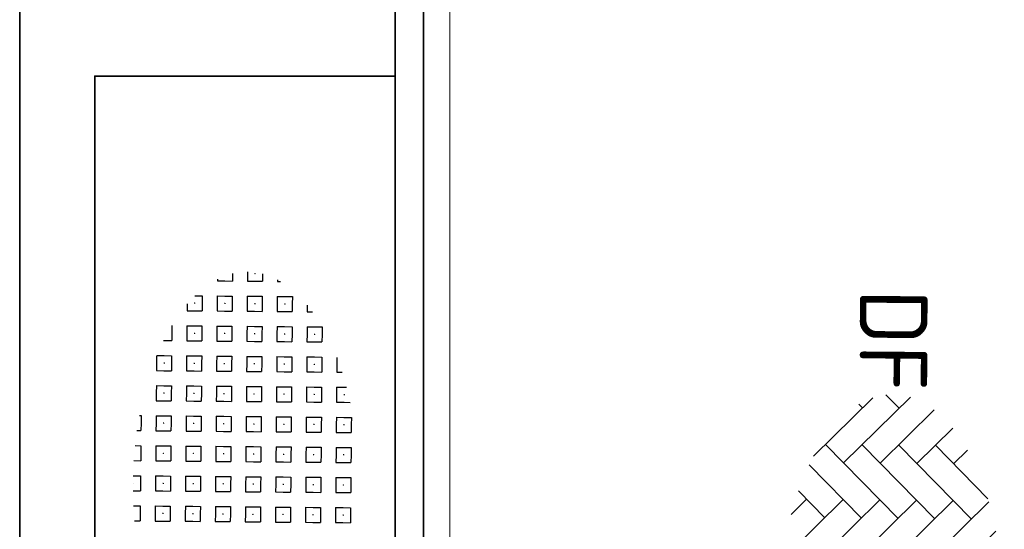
# Model space of a CAD drawing. Header units: metres. Extents: x 133 to 690, y 59 to 257.
# Tile 13 of 84: x 193.08 to 198.32, y 103.56 to 106.27. Entities that reach past the tile are written whole.
import ezdxf
from ezdxf.enums import TextEntityAlignment as Align

# ---------------------------------------------------------------- set-up
doc = ezdxf.new("R2010")
doc.units = ezdxf.units.M
doc.header["$LTSCALE"] = 0.05
doc.linetypes.add('VH-OPSLUITBAND_150X250', pattern=[24, 16, -2, 4, -2])
for name, color, linetype, lineweight in [('N-WE-VH-KANTOPSLUITING_ACHTERKANTBAND_OB_150x250-G', 50, 'Continuous', 18), ('N-WE-VH-KANTOPSLUITING_OPSLUITBAND_150X250-G', 150, 'VH-OPSLUITBAND_150X250', 35), ('N-WE-VH-KANTVERHARDING_STREKLAAG-G', 253, 'Continuous', 18), ('N-WE-VH-VERHARDING_BETONSTRAATSTEEN-G', 252, 'Continuous', 35), ('N-WE-VH-VERHARDING_BETONSTRAATSTEEN-S', 252, 'Continuous', 25), ('N-WE-VH-VERHARDING_TEGEL_GRAS-G', 70, 'Continuous', 35), ('N-WE-VH-VERHARDING_TEGEL_GRAS-S', 252, 'Continuous', 25), ('N-WE-VH-VERHARDING_TEGEL_GRAS_VAKMARKERING-G', 252, 'Continuous', 35)]:
    doc.layers.add(name, color=color, linetype=linetype, lineweight=lineweight)
doc.styles.add('NLCS-ISO', font='NLCS-ISO.ttf')

# ---------------------------------------------------------------- blocks, each defined once
blk = doc.blocks.new('SVH-GRASTEGEL_STIP-SO')
for p, q in [((-2.244, 2.624), (-2.244, 2.688)), ((-2.244, 2.424), (-2.244, 2.624)), ((-2.052, 2.624), (-2.044, 2.624)), ((-2.052, 2.624), (-2.044, 2.624)), ((-2.044, 2.632), (-2.044, 2.624)), ((-2.044, 2.632), (-2.044, 2.624)), ((-2.044, 2.624), (-2.044, 2.617)), ((-2.044, 2.624), (-2.037, 2.624)), ((-2.044, 2.624), (-2.044, 2.617)), ((-2.044, 2.624), (-2.037, 2.624)), ((-1.844, 2.624), (-1.844, 2.787)), ((-1.844, 2.424), (-1.844, 2.624)), ((-1.444, 2.824), (-1.244, 2.824)), ((-1.444, 2.624), (-1.444, 2.824)), ((-1.444, 2.424), (-1.444, 2.624)), ((-1.252, 2.624), (-1.244, 2.624)), ((-1.252, 2.624), (-1.244, 2.624)), ((-1.244, 2.824), (-1.044, 2.824)), ((-1.244, 2.632), (-1.244, 2.624)), ((-1.244, 2.632), (-1.244, 2.624)), ((-1.244, 2.624), (-1.244, 2.617)), ((-1.244, 2.624), (-1.237, 2.624)), ((-1.244, 2.624), (-1.244, 2.617)), ((-1.244, 2.624), (-1.237, 2.624)), ((-1.044, 2.624), (-1.044, 2.824)), ((-1.044, 2.424), (-1.044, 2.624)), ((-0.644, 2.824), (-0.444, 2.824)), ((-0.644, 2.624), (-0.644, 2.824)), ((-0.644, 2.424), (-0.644, 2.624)), ((-0.452, 2.624), (-0.444, 2.624)), ((-0.452, 2.624), (-0.444, 2.624)), ((-0.444, 2.824), (-0.244, 2.824)), ((-0.444, 2.632), (-0.444, 2.624)), ((-0.444, 2.632), (-0.444, 2.624)), ((-0.444, 2.624), (-0.444, 2.617)), ((-0.444, 2.624), (-0.437, 2.624)), ((-0.444, 2.624), (-0.444, 2.617)), ((-0.444, 2.624), (-0.437, 2.624)), ((-0.244, 2.624), (-0.244, 2.824)), ((-0.244, 2.424), (-0.244, 2.624)), ((0.156, 2.824), (0.356, 2.824)), ((0.156, 2.624), (0.156, 2.824)), ((0.156, 2.424), (0.156, 2.624)), ((0.348, 2.624), (0.356, 2.624)), ((0.348, 2.624), (0.356, 2.624)), ((0.356, 2.824), (0.556, 2.824)), ((0.356, 2.632), (0.356, 2.624)), ((0.356, 2.632), (0.356, 2.624)), ((0.356, 2.624), (0.356, 2.617)), ((0.356, 2.624), (0.363, 2.624)), ((0.356, 2.624), (0.356, 2.617)), ((0.356, 2.624), (0.363, 2.624)), ((0.556, 2.624), (0.556, 2.824)), ((0.556, 2.424), (0.556, 2.624)), ((0.956, 2.824), (1.156, 2.824)), ((0.956, 2.624), (0.956, 2.824)), ((0.956, 2.424), (0.956, 2.624)), ((1.148, 2.624), (1.156, 2.624)), ((1.148, 2.624), (1.156, 2.624)), ((1.156, 2.824), (1.356, 2.824)), ((1.156, 2.632), (1.156, 2.624)), ((1.156, 2.632), (1.156, 2.624)), ((1.156, 2.624), (1.156, 2.617)), ((1.156, 2.624), (1.163, 2.624)), ((1.156, 2.624), (1.156, 2.617)), ((1.156, 2.624), (1.163, 2.624)), ((1.356, 2.624), (1.356, 2.824)), ((1.356, 2.424), (1.356, 2.624)), ((-3.033, 2.424), (-2.844, 2.424)), ((-2.844, 2.424), (-2.644, 2.424)), ((-2.644, 2.424), (-2.644, 2.565)), ((-2.244, 2.424), (-2.044, 2.424)), ((-2.044, 2.424), (-1.844, 2.424)), ((-1.444, 2.424), (-1.244, 2.424)), ((-1.244, 2.424), (-1.044, 2.424)), ((-0.644, 2.424), (-0.444, 2.424)), ((-0.444, 2.424), (-0.244, 2.424)), ((0.156, 2.424), (0.356, 2.424)), ((0.356, 2.424), (0.556, 2.424)), ((0.956, 2.424), (1.156, 2.424)), ((1.156, 2.424), (1.356, 2.424)), ((-3.844, 2.024), (-3.644, 2.024)), ((-3.844, 1.824), (-3.844, 2.024)), ((-3.644, 2.024), (-3.444, 2.024)), ((-3.444, 1.824), (-3.444, 2.024)), ((-3.044, 2.024), (-2.844, 2.024)), ((-3.044, 1.824), (-3.044, 2.024)), ((-2.844, 2.024), (-2.644, 2.024)), ((-2.644, 1.824), (-2.644, 2.024)), ((-2.244, 2.024), (-2.044, 2.024)), ((-2.244, 1.824), (-2.244, 2.024)), ((-2.044, 2.024), (-1.844, 2.024)), ((-1.844, 1.824), (-1.844, 2.024)), ((-1.444, 2.024), (-1.244, 2.024)), ((-1.444, 1.824), (-1.444, 2.024)), ((-1.244, 2.024), (-1.044, 2.024)), ((-1.044, 1.824), (-1.044, 2.024)), ((-0.644, 2.024), (-0.444, 2.024)), ((-0.644, 1.824), (-0.644, 2.024)), ((-0.444, 2.024), (-0.244, 2.024)), ((-0.244, 1.824), (-0.244, 2.024)), ((0.156, 2.024), (0.356, 2.024)), ((0.156, 1.824), (0.156, 2.024)), ((0.356, 2.024), (0.556, 2.024)), ((0.556, 1.824), (0.556, 2.024)), ((0.956, 2.024), (1.156, 2.024)), ((0.956, 1.824), (0.956, 2.024)), ((1.156, 2.024), (1.356, 2.024)), ((1.356, 1.824), (1.356, 2.024)), ((-4.423, 1.624), (-4.244, 1.624)), ((-4.244, 1.624), (-4.244, 1.766)), ((-3.844, 1.624), (-3.844, 1.824)), ((-3.844, 1.624), (-3.644, 1.624)), ((-3.652, 1.824), (-3.644, 1.824)), ((-3.652, 1.824), (-3.644, 1.824)), ((-3.644, 1.832), (-3.644, 1.824)), ((-3.644, 1.832), (-3.644, 1.824)), ((-3.644, 1.824), (-3.644, 1.817)), ((-3.644, 1.824), (-3.637, 1.824)), ((-3.644, 1.824), (-3.644, 1.817)), ((-3.644, 1.824), (-3.637, 1.824)), ((-3.644, 1.624), (-3.444, 1.624)), ((-3.444, 1.624), (-3.444, 1.824)), ((-3.044, 1.624), (-3.044, 1.824)), ((-3.044, 1.624), (-2.844, 1.624)), ((-2.852, 1.824), (-2.844, 1.824)), ((-2.852, 1.824), (-2.844, 1.824)), ((-2.844, 1.832), (-2.844, 1.824)), ((-2.844, 1.832), (-2.844, 1.824)), ((-2.844, 1.824), (-2.844, 1.817)), ((-2.844, 1.824), (-2.837, 1.824)), ((-2.844, 1.824), (-2.844, 1.817)), ((-2.844, 1.824), (-2.837, 1.824)), ((-2.844, 1.624), (-2.644, 1.624)), ((-2.644, 1.624), (-2.644, 1.824)), ((-2.244, 1.624), (-2.244, 1.824)), ((-2.244, 1.624), (-2.044, 1.624)), ((-2.052, 1.824), (-2.044, 1.824)), ((-2.052, 1.824), (-2.044, 1.824)), ((-2.044, 1.832), (-2.044, 1.824)), ((-2.044, 1.832), (-2.044, 1.824)), ((-2.044, 1.824), (-2.044, 1.817)), ((-2.044, 1.824), (-2.037, 1.824)), ((-2.044, 1.824), (-2.044, 1.817)), ((-2.044, 1.824), (-2.037, 1.824)), ((-2.044, 1.624), (-1.844, 1.624)), ((-1.844, 1.624), (-1.844, 1.824)), ((-1.444, 1.624), (-1.444, 1.824)), ((-1.444, 1.624), (-1.244, 1.624)), ((-1.252, 1.824), (-1.244, 1.824)), ((-1.252, 1.824), (-1.244, 1.824)), ((-1.244, 1.832), (-1.244, 1.824)), ((-1.244, 1.832), (-1.244, 1.824)), ((-1.244, 1.824), (-1.244, 1.817)), ((-1.244, 1.824), (-1.237, 1.824)), ((-1.244, 1.824), (-1.244, 1.817)), ((-1.244, 1.824), (-1.237, 1.824)), ((-1.244, 1.624), (-1.044, 1.624)), ((-1.044, 1.624), (-1.044, 1.824)), ((-0.644, 1.624), (-0.644, 1.824)), ((-0.644, 1.624), (-0.444, 1.624)), ((-0.452, 1.824), (-0.444, 1.824)), ((-0.452, 1.824), (-0.444, 1.824)), ((-0.444, 1.832), (-0.444, 1.824)), ((-0.444, 1.832), (-0.444, 1.824)), ((-0.444, 1.824), (-0.444, 1.817)), ((-0.444, 1.824), (-0.437, 1.824)), ((-0.444, 1.824), (-0.444, 1.817)), ((-0.444, 1.824), (-0.437, 1.824)), ((-0.444, 1.624), (-0.244, 1.624)), ((-0.244, 1.624), (-0.244, 1.824)), ((0.156, 1.624), (0.156, 1.824)), ((0.156, 1.624), (0.356, 1.624)), ((0.348, 1.824), (0.356, 1.824)), ((0.348, 1.824), (0.356, 1.824)), ((0.356, 1.832), (0.356, 1.824)), ((0.356, 1.832), (0.356, 1.824)), ((0.356, 1.824), (0.356, 1.817)), ((0.356, 1.824), (0.363, 1.824)), ((0.356, 1.824), (0.356, 1.817)), ((0.356, 1.824), (0.363, 1.824)), ((0.356, 1.624), (0.556, 1.624)), ((0.556, 1.624), (0.556, 1.824)), ((0.956, 1.624), (0.956, 1.824)), ((0.956, 1.624), (1.156, 1.624)), ((1.148, 1.824), (1.156, 1.824)), ((1.148, 1.824), (1.156, 1.824)), ((1.156, 1.832), (1.156, 1.824)), ((1.156, 1.832), (1.156, 1.824)), ((1.156, 1.824), (1.156, 1.817)), ((1.156, 1.824), (1.163, 1.824)), ((1.156, 1.824), (1.156, 1.817)), ((1.156, 1.824), (1.163, 1.824)), ((1.156, 1.624), (1.356, 1.624)), ((1.356, 1.624), (1.356, 1.824)), ((-4.644, 1.224), (-4.444, 1.224)), ((-4.644, 1.024), (-4.644, 1.224)), ((-4.444, 1.224), (-4.244, 1.224)), ((-4.244, 1.024), (-4.244, 1.224)), ((-3.844, 1.224), (-3.644, 1.224)), ((-3.844, 1.024), (-3.844, 1.224)), ((-3.644, 1.224), (-3.444, 1.224)), ((-3.444, 1.024), (-3.444, 1.224)), ((-3.044, 1.224), (-2.844, 1.224)), ((-3.044, 1.024), (-3.044, 1.224)), ((-2.844, 1.224), (-2.644, 1.224)), ((-2.644, 1.024), (-2.644, 1.224)), ((-2.244, 1.224), (-2.044, 1.224)), ((-2.244, 1.024), (-2.244, 1.224)), ((-2.044, 1.224), (-1.844, 1.224)), ((-1.844, 1.024), (-1.844, 1.224)), ((-1.444, 1.224), (-1.244, 1.224)), ((-1.444, 1.024), (-1.444, 1.224)), ((-1.244, 1.224), (-1.044, 1.224)), ((-1.044, 1.024), (-1.044, 1.224)), ((-0.644, 1.224), (-0.444, 1.224)), ((-0.644, 1.024), (-0.644, 1.224)), ((-0.444, 1.224), (-0.244, 1.224)), ((-0.244, 1.024), (-0.244, 1.224)), ((0.156, 1.224), (0.356, 1.224)), ((0.156, 1.024), (0.156, 1.224)), ((0.356, 1.224), (0.556, 1.224)), ((0.556, 1.024), (0.556, 1.224)), ((0.956, 1.224), (1.156, 1.224)), ((0.956, 1.024), (0.956, 1.224)), ((1.156, 1.224), (1.356, 1.224)), ((1.356, 1.024), (1.356, 1.224)), ((-5.089, 0.824), (-5.044, 0.824)), ((-5.044, 0.824), (-5.044, 0.906)), ((-4.644, 0.824), (-4.644, 1.024)), ((-4.644, 0.824), (-4.444, 0.824)), ((-4.452, 1.024), (-4.444, 1.024)), ((-4.452, 1.024), (-4.444, 1.024)), ((-4.444, 1.032), (-4.444, 1.024)), ((-4.444, 1.032), (-4.444, 1.024)), ((-4.444, 1.024), (-4.444, 1.017)), ((-4.444, 1.024), (-4.437, 1.024)), ((-4.444, 1.024), (-4.444, 1.017)), ((-4.444, 1.024), (-4.437, 1.024)), ((-4.444, 0.824), (-4.244, 0.824)), ((-4.244, 0.824), (-4.244, 1.024)), ((-3.844, 0.824), (-3.844, 1.024)), ((-3.844, 0.824), (-3.644, 0.824)), ((-3.652, 1.024), (-3.644, 1.024)), ((-3.652, 1.024), (-3.644, 1.024)), ((-3.644, 1.032), (-3.644, 1.024)), ((-3.644, 1.032), (-3.644, 1.024)), ((-3.644, 1.024), (-3.644, 1.017)), ((-3.644, 1.024), (-3.637, 1.024)), ((-3.644, 1.024), (-3.644, 1.017)), ((-3.644, 1.024), (-3.637, 1.024)), ((-3.644, 0.824), (-3.444, 0.824)), ((-3.444, 0.824), (-3.444, 1.024)), ((-3.044, 0.824), (-3.044, 1.024)), ((-3.044, 0.824), (-2.844, 0.824)), ((-2.852, 1.024), (-2.844, 1.024)), ((-2.852, 1.024), (-2.844, 1.024)), ((-2.844, 1.032), (-2.844, 1.024)), ((-2.844, 1.032), (-2.844, 1.024)), ((-2.844, 1.024), (-2.844, 1.017)), ((-2.844, 1.024), (-2.837, 1.024)), ((-2.844, 1.024), (-2.844, 1.017)), ((-2.844, 1.024), (-2.837, 1.024)), ((-2.844, 0.824), (-2.644, 0.824)), ((-2.644, 0.824), (-2.644, 1.024)), ((-2.244, 0.824), (-2.244, 1.024)), ((-2.244, 0.824), (-2.044, 0.824)), ((-2.052, 1.024), (-2.044, 1.024)), ((-2.052, 1.024), (-2.044, 1.024)), ((-2.044, 1.032), (-2.044, 1.024)), ((-2.044, 1.032), (-2.044, 1.024)), ((-2.044, 1.024), (-2.044, 1.017)), ((-2.044, 1.024), (-2.037, 1.024)), ((-2.044, 1.024), (-2.044, 1.017)), ((-2.044, 1.024), (-2.037, 1.024)), ((-2.044, 0.824), (-1.844, 0.824)), ((-1.844, 0.824), (-1.844, 1.024)), ((-1.444, 0.824), (-1.444, 1.024)), ((-1.444, 0.824), (-1.244, 0.824)), ((-1.252, 1.024), (-1.244, 1.024)), ((-1.252, 1.024), (-1.244, 1.024)), ((-1.244, 1.032), (-1.244, 1.024)), ((-1.244, 1.032), (-1.244, 1.024)), ((-1.244, 1.024), (-1.244, 1.017)), ((-1.244, 1.024), (-1.237, 1.024)), ((-1.244, 1.024), (-1.244, 1.017)), ((-1.244, 1.024), (-1.237, 1.024)), ((-1.244, 0.824), (-1.044, 0.824)), ((-1.044, 0.824), (-1.044, 1.024)), ((-0.644, 0.824), (-0.644, 1.024)), ((-0.644, 0.824), (-0.444, 0.824)), ((-0.452, 1.024), (-0.444, 1.024)), ((-0.452, 1.024), (-0.444, 1.024)), ((-0.444, 1.032), (-0.444, 1.024)), ((-0.444, 1.032), (-0.444, 1.024)), ((-0.444, 1.024), (-0.444, 1.017)), ((-0.444, 1.024), (-0.437, 1.024)), ((-0.444, 1.024), (-0.444, 1.017)), ((-0.444, 1.024), (-0.437, 1.024)), ((-0.444, 0.824), (-0.244, 0.824)), ((-0.244, 0.824), (-0.244, 1.024)), ((0.156, 0.824), (0.156, 1.024)), ((0.156, 0.824), (0.356, 0.824)), ((0.348, 1.024), (0.356, 1.024)), ((0.348, 1.024), (0.356, 1.024)), ((0.356, 1.032), (0.356, 1.024)), ((0.356, 1.032), (0.356, 1.024)), ((0.356, 1.024), (0.356, 1.017)), ((0.356, 1.024), (0.363, 1.024)), ((0.356, 1.024), (0.356, 1.017)), ((0.356, 1.024), (0.363, 1.024)), ((0.356, 0.824), (0.556, 0.824)), ((0.556, 0.824), (0.556, 1.024)), ((0.956, 0.824), (0.956, 1.024)), ((0.956, 0.824), (1.156, 0.824)), ((1.148, 1.024), (1.156, 1.024)), ((1.148, 1.024), (1.156, 1.024)), ((1.156, 1.032), (1.156, 1.024)), ((1.156, 1.032), (1.156, 1.024)), ((1.156, 1.024), (1.156, 1.017)), ((1.156, 1.024), (1.163, 1.024)), ((1.156, 1.024), (1.156, 1.017)), ((1.156, 1.024), (1.163, 1.024)), ((1.156, 0.824), (1.356, 0.824)), ((1.356, 0.824), (1.356, 1.024)), ((-5.243, 0.424), (-5.044, 0.424)), ((-5.044, 0.224), (-5.044, 0.424)), ((-4.644, 0.424), (-4.444, 0.424)), ((-4.644, 0.224), (-4.644, 0.424)), ((-4.444, 0.424), (-4.244, 0.424)), ((-4.244, 0.224), (-4.244, 0.424)), ((-3.844, 0.424), (-3.644, 0.424)), ((-3.844, 0.224), (-3.844, 0.424)), ((-3.644, 0.424), (-3.444, 0.424)), ((-3.444, 0.224), (-3.444, 0.424)), ((-3.044, 0.424), (-2.844, 0.424)), ((-3.044, 0.224), (-3.044, 0.424)), ((-2.844, 0.424), (-2.644, 0.424)), ((-2.644, 0.224), (-2.644, 0.424)), ((-2.244, 0.424), (-2.044, 0.424)), ((-2.244, 0.224), (-2.244, 0.424)), ((-2.044, 0.424), (-1.844, 0.424)), ((-1.844, 0.224), (-1.844, 0.424)), ((-1.444, 0.424), (-1.244, 0.424)), ((-1.444, 0.224), (-1.444, 0.424)), ((-1.244, 0.424), (-1.044, 0.424)), ((-1.044, 0.224), (-1.044, 0.424)), ((-0.644, 0.424), (-0.444, 0.424)), ((-0.644, 0.224), (-0.644, 0.424)), ((-0.444, 0.424), (-0.244, 0.424)), ((-0.244, 0.224), (-0.244, 0.424)), ((0.156, 0.424), (0.356, 0.424)), ((0.156, 0.224), (0.156, 0.424)), ((0.356, 0.424), (0.556, 0.424)), ((0.556, 0.224), (0.556, 0.424)), ((0.956, 0.424), (1.156, 0.424)), ((0.956, 0.224), (0.956, 0.424)), ((1.156, 0.424), (1.356, 0.424)), ((1.356, 0.224), (1.356, 0.424)), ((-5.294, 0.024), (-5.244, 0.024)), ((-5.252, 0.224), (-5.244, 0.224)), ((-5.252, 0.224), (-5.244, 0.224)), ((-5.244, 0.232), (-5.244, 0.224)), ((-5.244, 0.232), (-5.244, 0.224)), ((-5.244, 0.224), (-5.244, 0.217)), ((-5.244, 0.224), (-5.237, 0.224)), ((-5.244, 0.224), (-5.244, 0.217)), ((-5.244, 0.224), (-5.237, 0.224)), ((-5.244, 0.024), (-5.044, 0.024)), ((-5.044, 0.024), (-5.044, 0.224)), ((-4.644, 0.024), (-4.644, 0.224)), ((-4.644, 0.024), (-4.444, 0.024)), ((-4.452, 0.224), (-4.444, 0.224)), ((-4.452, 0.224), (-4.444, 0.224)), ((-4.444, 0.232), (-4.444, 0.224)), ((-4.444, 0.232), (-4.444, 0.224)), ((-4.444, 0.224), (-4.444, 0.217)), ((-4.444, 0.224), (-4.437, 0.224)), ((-4.444, 0.224), (-4.444, 0.217)), ((-4.444, 0.224), (-4.437, 0.224)), ((-4.444, 0.024), (-4.244, 0.024)), ((-4.244, 0.024), (-4.244, 0.224)), ((-3.844, 0.024), (-3.844, 0.224)), ((-3.844, 0.024), (-3.644, 0.024)), ((-3.652, 0.224), (-3.644, 0.224)), ((-3.652, 0.224), (-3.644, 0.224)), ((-3.644, 0.232), (-3.644, 0.224)), ((-3.644, 0.232), (-3.644, 0.224)), ((-3.644, 0.224), (-3.644, 0.217)), ((-3.644, 0.224), (-3.637, 0.224)), ((-3.644, 0.224), (-3.644, 0.217)), ((-3.644, 0.224), (-3.637, 0.224)), ((-3.644, 0.024), (-3.444, 0.024)), ((-3.444, 0.024), (-3.444, 0.224)), ((-3.044, 0.024), (-3.044, 0.224)), ((-3.044, 0.024), (-2.844, 0.024)), ((-2.852, 0.224), (-2.844, 0.224)), ((-2.852, 0.224), (-2.844, 0.224)), ((-2.844, 0.232), (-2.844, 0.224)), ((-2.844, 0.232), (-2.844, 0.224)), ((-2.844, 0.224), (-2.844, 0.217)), ((-2.844, 0.224), (-2.837, 0.224)), ((-2.844, 0.224), (-2.844, 0.217)), ((-2.844, 0.224), (-2.837, 0.224)), ((-2.844, 0.024), (-2.644, 0.024)), ((-2.644, 0.024), (-2.644, 0.224)), ((-2.244, 0.024), (-2.244, 0.224)), ((-2.244, 0.024), (-2.044, 0.024)), ((-2.052, 0.224), (-2.044, 0.224)), ((-2.052, 0.224), (-2.044, 0.224)), ((-2.044, 0.232), (-2.044, 0.224)), ((-2.044, 0.232), (-2.044, 0.224)), ((-2.044, 0.224), (-2.044, 0.217)), ((-2.044, 0.224), (-2.037, 0.224)), ((-2.044, 0.224), (-2.044, 0.217)), ((-2.044, 0.224), (-2.037, 0.224)), ((-2.044, 0.024), (-1.844, 0.024)), ((-1.844, 0.024), (-1.844, 0.224)), ((-1.444, 0.024), (-1.444, 0.224)), ((-1.444, 0.024), (-1.244, 0.024)), ((-1.252, 0.224), (-1.244, 0.224)), ((-1.252, 0.224), (-1.244, 0.224)), ((-1.244, 0.232), (-1.244, 0.224)), ((-1.244, 0.232), (-1.244, 0.224)), ((-1.244, 0.224), (-1.244, 0.217)), ((-1.244, 0.224), (-1.237, 0.224)), ((-1.244, 0.224), (-1.244, 0.217)), ((-1.244, 0.224), (-1.237, 0.224)), ((-1.244, 0.024), (-1.044, 0.024)), ((-1.044, 0.024), (-1.044, 0.224)), ((-0.644, 0.024), (-0.644, 0.224)), ((-0.644, 0.024), (-0.444, 0.024)), ((-0.452, 0.224), (-0.444, 0.224)), ((-0.452, 0.224), (-0.444, 0.224)), ((-0.444, 0.232), (-0.444, 0.224)), ((-0.444, 0.232), (-0.444, 0.224)), ((-0.444, 0.224), (-0.444, 0.217)), ((-0.444, 0.224), (-0.437, 0.224)), ((-0.444, 0.224), (-0.444, 0.217)), ((-0.444, 0.224), (-0.437, 0.224)), ((-0.444, 0.024), (-0.244, 0.024)), ((-0.244, 0.024), (-0.244, 0.224)), ((0.156, 0.024), (0.156, 0.224)), ((0.156, 0.024), (0.356, 0.024)), ((0.348, 0.224), (0.356, 0.224)), ((0.348, 0.224), (0.356, 0.224)), ((0.356, 0.232), (0.356, 0.224)), ((0.356, 0.232), (0.356, 0.224)), ((0.356, 0.224), (0.356, 0.217)), ((0.356, 0.224), (0.363, 0.224)), ((0.356, 0.224), (0.356, 0.217)), ((0.356, 0.224), (0.363, 0.224)), ((0.356, 0.024), (0.556, 0.024)), ((0.556, 0.024), (0.556, 0.224)), ((0.956, 0.024), (0.956, 0.224)), ((0.956, 0.024), (1.156, 0.024)), ((1.148, 0.224), (1.156, 0.224)), ((1.148, 0.224), (1.156, 0.224)), ((1.156, 0.232), (1.156, 0.224)), ((1.156, 0.232), (1.156, 0.224)), ((1.156, 0.224), (1.156, 0.217)), ((1.156, 0.224), (1.163, 0.224)), ((1.156, 0.224), (1.156, 0.217)), ((1.156, 0.224), (1.163, 0.224)), ((1.156, 0.024), (1.356, 0.024)), ((1.356, 0.024), (1.356, 0.224)), ((-5.243, -0.376), (-5.044, -0.376)), ((-5.044, -0.576), (-5.044, -0.376)), ((-4.644, -0.376), (-4.444, -0.376)), ((-4.644, -0.576), (-4.644, -0.376)), ((-4.444, -0.376), (-4.244, -0.376)), ((-4.244, -0.576), (-4.244, -0.376)), ((-3.844, -0.376), (-3.644, -0.376)), ((-3.844, -0.576), (-3.844, -0.376)), ((-3.644, -0.376), (-3.444, -0.376)), ((-3.444, -0.576), (-3.444, -0.376)), ((-3.044, -0.376), (-2.844, -0.376)), ((-3.044, -0.576), (-3.044, -0.376)), ((-2.844, -0.376), (-2.644, -0.376)), ((-2.644, -0.576), (-2.644, -0.376)), ((-2.244, -0.376), (-2.044, -0.376)), ((-2.244, -0.576), (-2.244, -0.376)), ((-2.044, -0.376), (-1.844, -0.376)), ((-1.844, -0.576), (-1.844, -0.376)), ((-1.444, -0.376), (-1.244, -0.376)), ((-1.444, -0.576), (-1.444, -0.376)), ((-1.244, -0.376), (-1.044, -0.376)), ((-1.044, -0.576), (-1.044, -0.376)), ((-0.644, -0.376), (-0.444, -0.376)), ((-0.644, -0.576), (-0.644, -0.376)), ((-0.444, -0.376), (-0.244, -0.376)), ((-0.244, -0.576), (-0.244, -0.376)), ((0.156, -0.376), (0.356, -0.376)), ((0.156, -0.576), (0.156, -0.376)), ((0.356, -0.376), (0.556, -0.376)), ((0.556, -0.576), (0.556, -0.376)), ((0.956, -0.376), (1.156, -0.376)), ((0.956, -0.576), (0.956, -0.376)), ((1.156, -0.376), (1.356, -0.376)), ((1.356, -0.576), (1.356, -0.376)), ((-5.089, -0.776), (-5.044, -0.776)), ((-5.044, -0.776), (-5.044, -0.576)), ((-4.644, -0.776), (-4.644, -0.576)), ((-4.644, -0.776), (-4.444, -0.776)), ((-4.452, -0.576), (-4.444, -0.576)), ((-4.452, -0.576), (-4.444, -0.576)), ((-4.444, -0.568), (-4.444, -0.576)), ((-4.444, -0.568), (-4.444, -0.576)), ((-4.444, -0.576), (-4.444, -0.583)), ((-4.444, -0.576), (-4.437, -0.576)), ((-4.444, -0.576), (-4.444, -0.583)), ((-4.444, -0.576), (-4.437, -0.576)), ((-4.444, -0.776), (-4.244, -0.776)), ((-4.244, -0.776), (-4.244, -0.576)), ((-3.844, -0.776), (-3.844, -0.576)), ((-3.844, -0.776), (-3.644, -0.776)), ((-3.652, -0.576), (-3.644, -0.576)), ((-3.652, -0.576), (-3.644, -0.576)), ((-3.644, -0.568), (-3.644, -0.576)), ((-3.644, -0.568), (-3.644, -0.576)), ((-3.644, -0.576), (-3.644, -0.583)), ((-3.644, -0.576), (-3.637, -0.576)), ((-3.644, -0.576), (-3.644, -0.583)), ((-3.644, -0.576), (-3.637, -0.576)), ((-3.644, -0.776), (-3.444, -0.776)), ((-3.444, -0.776), (-3.444, -0.576)), ((-3.044, -0.776), (-3.044, -0.576)), ((-3.044, -0.776), (-2.844, -0.776)), ((-2.852, -0.576), (-2.844, -0.576)), ((-2.852, -0.576), (-2.844, -0.576)), ((-2.844, -0.568), (-2.844, -0.576)), ((-2.844, -0.568), (-2.844, -0.576)), ((-2.844, -0.576), (-2.844, -0.583)), ((-2.844, -0.576), (-2.837, -0.576)), ((-2.844, -0.576), (-2.844, -0.583)), ((-2.844, -0.576), (-2.837, -0.576)), ((-2.844, -0.776), (-2.644, -0.776)), ((-2.644, -0.776), (-2.644, -0.576)), ((-2.244, -0.776), (-2.244, -0.576)), ((-2.244, -0.776), (-2.044, -0.776)), ((-2.052, -0.576), (-2.044, -0.576)), ((-2.052, -0.576), (-2.044, -0.576)), ((-2.044, -0.568), (-2.044, -0.576)), ((-2.044, -0.568), (-2.044, -0.576)), ((-2.044, -0.576), (-2.044, -0.583)), ((-2.044, -0.576), (-2.037, -0.576)), ((-2.044, -0.576), (-2.044, -0.583)), ((-2.044, -0.576), (-2.037, -0.576)), ((-2.044, -0.776), (-1.844, -0.776)), ((-1.844, -0.776), (-1.844, -0.576)), ((-1.444, -0.776), (-1.444, -0.576)), ((-1.444, -0.776), (-1.244, -0.776)), ((-1.252, -0.576), (-1.244, -0.576)), ((-1.252, -0.576), (-1.244, -0.576)), ((-1.244, -0.568), (-1.244, -0.576)), ((-1.244, -0.568), (-1.244, -0.576)), ((-1.244, -0.576), (-1.244, -0.583)), ((-1.244, -0.576), (-1.237, -0.576)), ((-1.244, -0.576), (-1.244, -0.583)), ((-1.244, -0.576), (-1.237, -0.576)), ((-1.244, -0.776), (-1.044, -0.776)), ((-1.044, -0.776), (-1.044, -0.576)), ((-0.644, -0.776), (-0.644, -0.576)), ((-0.644, -0.776), (-0.444, -0.776)), ((-0.452, -0.576), (-0.444, -0.576)), ((-0.452, -0.576), (-0.444, -0.576)), ((-0.444, -0.568), (-0.444, -0.576)), ((-0.444, -0.568), (-0.444, -0.576)), ((-0.444, -0.576), (-0.444, -0.583)), ((-0.444, -0.576), (-0.437, -0.576)), ((-0.444, -0.576), (-0.444, -0.583)), ((-0.444, -0.576), (-0.437, -0.576)), ((-0.444, -0.776), (-0.244, -0.776)), ((-0.244, -0.776), (-0.244, -0.576)), ((0.156, -0.776), (0.156, -0.576)), ((0.156, -0.776), (0.356, -0.776)), ((0.348, -0.576), (0.356, -0.576)), ((0.348, -0.576), (0.356, -0.576)), ((0.356, -0.568), (0.356, -0.576)), ((0.356, -0.568), (0.356, -0.576)), ((0.356, -0.576), (0.356, -0.583)), ((0.356, -0.576), (0.363, -0.576)), ((0.356, -0.576), (0.356, -0.583)), ((0.356, -0.576), (0.363, -0.576)), ((0.356, -0.776), (0.556, -0.776)), ((0.556, -0.776), (0.556, -0.576)), ((0.956, -0.776), (0.956, -0.576)), ((0.956, -0.776), (1.156, -0.776)), ((1.148, -0.576), (1.156, -0.576)), ((1.148, -0.576), (1.156, -0.576)), ((1.156, -0.568), (1.156, -0.576)), ((1.156, -0.568), (1.156, -0.576)), ((1.156, -0.576), (1.156, -0.583)), ((1.156, -0.576), (1.163, -0.576)), ((1.156, -0.576), (1.156, -0.583)), ((1.156, -0.576), (1.163, -0.576)), ((1.156, -0.776), (1.356, -0.776)), ((1.356, -0.776), (1.356, -0.576)), ((-4.644, -1.176), (-4.444, -1.176)), ((-4.644, -1.372), (-4.644, -1.176)), ((-4.444, -1.176), (-4.244, -1.176)), ((-4.244, -1.376), (-4.244, -1.176)), ((-3.844, -1.176), (-3.644, -1.176)), ((-3.844, -1.376), (-3.844, -1.176)), ((-3.644, -1.176), (-3.444, -1.176)), ((-3.444, -1.376), (-3.444, -1.176)), ((-3.044, -1.176), (-2.844, -1.176)), ((-3.044, -1.376), (-3.044, -1.176)), ((-2.844, -1.176), (-2.644, -1.176)), ((-2.644, -1.376), (-2.644, -1.176)), ((-2.244, -1.176), (-2.044, -1.176)), ((-2.244, -1.376), (-2.244, -1.176)), ((-2.044, -1.176), (-1.844, -1.176)), ((-1.844, -1.376), (-1.844, -1.176)), ((-1.444, -1.176), (-1.244, -1.176)), ((-1.444, -1.376), (-1.444, -1.176)), ((-1.244, -1.176), (-1.044, -1.176)), ((-1.044, -1.376), (-1.044, -1.176)), ((-0.644, -1.176), (-0.444, -1.176)), ((-0.644, -1.376), (-0.644, -1.176)), ((-0.444, -1.176), (-0.244, -1.176)), ((-0.244, -1.376), (-0.244, -1.176)), ((0.156, -1.176), (0.356, -1.176)), ((0.156, -1.376), (0.156, -1.176)), ((0.356, -1.176), (0.556, -1.176)), ((0.556, -1.376), (0.556, -1.176)), ((0.956, -1.176), (1.156, -1.176)), ((0.956, -1.376), (0.956, -1.176)), ((1.156, -1.176), (1.356, -1.176)), ((1.356, -1.376), (1.356, -1.176)), ((-4.452, -1.376), (-4.444, -1.376)), ((-4.452, -1.376), (-4.444, -1.376)), ((-4.444, -1.368), (-4.444, -1.376)), ((-4.444, -1.368), (-4.444, -1.376)), ((-4.444, -1.376), (-4.444, -1.383)), ((-4.444, -1.376), (-4.437, -1.376)), ((-4.444, -1.376), (-4.444, -1.383)), ((-4.444, -1.376), (-4.437, -1.376)), ((-4.244, -1.576), (-4.244, -1.376)), ((-3.844, -1.576), (-3.844, -1.376)), ((-3.652, -1.376), (-3.644, -1.376)), ((-3.652, -1.376), (-3.644, -1.376)), ((-3.644, -1.368), (-3.644, -1.376)), ((-3.644, -1.368), (-3.644, -1.376)), ((-3.644, -1.376), (-3.644, -1.383)), ((-3.644, -1.376), (-3.637, -1.376)), ((-3.644, -1.376), (-3.644, -1.383)), ((-3.644, -1.376), (-3.637, -1.376)), ((-3.444, -1.576), (-3.444, -1.376)), ((-3.044, -1.576), (-3.044, -1.376)), ((-2.852, -1.376), (-2.844, -1.376)), ((-2.852, -1.376), (-2.844, -1.376)), ((-2.844, -1.368), (-2.844, -1.376)), ((-2.844, -1.368), (-2.844, -1.376)), ((-2.844, -1.376), (-2.844, -1.383)), ((-2.844, -1.376), (-2.837, -1.376)), ((-2.844, -1.376), (-2.844, -1.383)), ((-2.844, -1.376), (-2.837, -1.376)), ((-2.644, -1.576), (-2.644, -1.376)), ((-2.244, -1.576), (-2.244, -1.376)), ((-2.052, -1.376), (-2.044, -1.376)), ((-2.052, -1.376), (-2.044, -1.376)), ((-2.044, -1.368), (-2.044, -1.376)), ((-2.044, -1.368), (-2.044, -1.376)), ((-2.044, -1.376), (-2.044, -1.383)), ((-2.044, -1.376), (-2.037, -1.376)), ((-2.044, -1.376), (-2.044, -1.383)), ((-2.044, -1.376), (-2.037, -1.376)), ((-1.844, -1.576), (-1.844, -1.376)), ((-1.444, -1.576), (-1.444, -1.376)), ((-1.252, -1.376), (-1.244, -1.376)), ((-1.252, -1.376), (-1.244, -1.376)), ((-1.244, -1.368), (-1.244, -1.376)), ((-1.244, -1.368), (-1.244, -1.376)), ((-1.244, -1.376), (-1.244, -1.383)), ((-1.244, -1.376), (-1.237, -1.376)), ((-1.244, -1.376), (-1.244, -1.383)), ((-1.244, -1.376), (-1.237, -1.376)), ((-1.044, -1.576), (-1.044, -1.376)), ((-0.644, -1.576), (-0.644, -1.376)), ((-0.452, -1.376), (-0.444, -1.376)), ((-0.452, -1.376), (-0.444, -1.376)), ((-0.444, -1.368), (-0.444, -1.376)), ((-0.444, -1.368), (-0.444, -1.376)), ((-0.444, -1.376), (-0.444, -1.383)), ((-0.444, -1.376), (-0.437, -1.376)), ((-0.444, -1.376), (-0.444, -1.383)), ((-0.444, -1.376), (-0.437, -1.376)), ((-0.244, -1.576), (-0.244, -1.376)), ((0.156, -1.576), (0.156, -1.376)), ((0.348, -1.376), (0.356, -1.376)), ((0.348, -1.376), (0.356, -1.376)), ((0.356, -1.368), (0.356, -1.376)), ((0.356, -1.368), (0.356, -1.376)), ((0.356, -1.376), (0.356, -1.383)), ((0.356, -1.376), (0.363, -1.376)), ((0.356, -1.376), (0.356, -1.383)), ((0.356, -1.376), (0.363, -1.376)), ((0.556, -1.576), (0.556, -1.376)), ((0.956, -1.576), (0.956, -1.376)), ((1.148, -1.376), (1.156, -1.376)), ((1.148, -1.376), (1.156, -1.376)), ((1.156, -1.368), (1.156, -1.376)), ((1.156, -1.368), (1.156, -1.376)), ((1.156, -1.376), (1.156, -1.383)), ((1.156, -1.376), (1.163, -1.376)), ((1.156, -1.376), (1.156, -1.383)), ((1.156, -1.376), (1.163, -1.376)), ((1.356, -1.576), (1.356, -1.376)), ((-4.423, -1.576), (-4.244, -1.576)), ((-3.844, -1.576), (-3.644, -1.576)), ((-3.644, -1.576), (-3.444, -1.576)), ((-3.044, -1.576), (-2.844, -1.576)), ((-2.844, -1.576), (-2.644, -1.576)), ((-2.244, -1.576), (-2.044, -1.576)), ((-2.044, -1.576), (-1.844, -1.576)), ((-1.444, -1.576), (-1.244, -1.576)), ((-1.244, -1.576), (-1.044, -1.576)), ((-0.644, -1.576), (-0.444, -1.576)), ((-0.444, -1.576), (-0.244, -1.576)), ((0.156, -1.576), (0.356, -1.576)), ((0.356, -1.576), (0.556, -1.576)), ((0.956, -1.576), (1.156, -1.576)), ((1.156, -1.576), (1.356, -1.576)), ((-3.844, -1.976), (-3.644, -1.976)), ((-3.844, -1.981), (-3.844, -1.976)), ((-3.644, -1.976), (-3.444, -1.976)), ((-3.444, -2.176), (-3.444, -1.976)), ((-3.044, -1.976), (-2.844, -1.976)), ((-3.044, -2.176), (-3.044, -1.976)), ((-2.844, -1.976), (-2.644, -1.976)), ((-2.644, -2.176), (-2.644, -1.976)), ((-2.244, -1.976), (-2.044, -1.976)), ((-2.244, -2.176), (-2.244, -1.976)), ((-2.044, -1.976), (-1.844, -1.976)), ((-1.844, -2.176), (-1.844, -1.976)), ((-1.444, -1.976), (-1.244, -1.976)), ((-1.444, -2.176), (-1.444, -1.976)), ((-1.244, -1.976), (-1.044, -1.976)), ((-1.044, -2.176), (-1.044, -1.976)), ((-0.644, -1.976), (-0.444, -1.976)), ((-0.644, -2.176), (-0.644, -1.976)), ((-0.444, -1.976), (-0.244, -1.976)), ((-0.244, -2.176), (-0.244, -1.976)), ((0.156, -1.976), (0.356, -1.976)), ((0.156, -2.176), (0.156, -1.976)), ((0.356, -1.976), (0.556, -1.976)), ((0.556, -2.176), (0.556, -1.976)), ((0.956, -1.976), (1.156, -1.976)), ((0.956, -2.176), (0.956, -1.976)), ((1.156, -1.976), (1.356, -1.976)), ((1.356, -2.176), (1.356, -1.976)), ((-3.444, -2.194), (-3.444, -2.176)), ((-3.044, -2.371), (-3.044, -2.176)), ((-2.852, -2.176), (-2.844, -2.176)), ((-2.852, -2.176), (-2.844, -2.176)), ((-2.844, -2.168), (-2.844, -2.176)), ((-2.844, -2.168), (-2.844, -2.176)), ((-2.844, -2.176), (-2.844, -2.183)), ((-2.844, -2.176), (-2.837, -2.176)), ((-2.844, -2.176), (-2.844, -2.183)), ((-2.844, -2.176), (-2.837, -2.176)), ((-2.644, -2.376), (-2.644, -2.176)), ((-2.244, -2.376), (-2.244, -2.176)), ((-2.052, -2.176), (-2.044, -2.176)), ((-2.052, -2.176), (-2.044, -2.176)), ((-2.044, -2.168), (-2.044, -2.176)), ((-2.044, -2.168), (-2.044, -2.176)), ((-2.044, -2.176), (-2.044, -2.183)), ((-2.044, -2.176), (-2.037, -2.176)), ((-2.044, -2.176), (-2.044, -2.183)), ((-2.044, -2.176), (-2.037, -2.176)), ((-1.844, -2.376), (-1.844, -2.176)), ((-1.444, -2.376), (-1.444, -2.176)), ((-1.252, -2.176), (-1.244, -2.176)), ((-1.252, -2.176), (-1.244, -2.176)), ((-1.244, -2.168), (-1.244, -2.176)), ((-1.244, -2.168), (-1.244, -2.176)), ((-1.244, -2.176), (-1.244, -2.183)), ((-1.244, -2.176), (-1.237, -2.176)), ((-1.244, -2.176), (-1.244, -2.183)), ((-1.244, -2.176), (-1.237, -2.176)), ((-1.044, -2.376), (-1.044, -2.176)), ((-0.644, -2.376), (-0.644, -2.176)), ((-0.452, -2.176), (-0.444, -2.176)), ((-0.452, -2.176), (-0.444, -2.176)), ((-0.444, -2.168), (-0.444, -2.176)), ((-0.444, -2.168), (-0.444, -2.176)), ((-0.444, -2.176), (-0.444, -2.183)), ((-0.444, -2.176), (-0.437, -2.176)), ((-0.444, -2.176), (-0.444, -2.183)), ((-0.444, -2.176), (-0.437, -2.176)), ((-0.244, -2.376), (-0.244, -2.176)), ((0.156, -2.376), (0.156, -2.176)), ((0.348, -2.176), (0.356, -2.176)), ((0.348, -2.176), (0.356, -2.176)), ((0.356, -2.168), (0.356, -2.176)), ((0.356, -2.168), (0.356, -2.176)), ((0.356, -2.176), (0.356, -2.183)), ((0.356, -2.176), (0.363, -2.176)), ((0.356, -2.176), (0.356, -2.183)), ((0.356, -2.176), (0.363, -2.176)), ((0.556, -2.376), (0.556, -2.176)), ((0.956, -2.376), (0.956, -2.176)), ((1.148, -2.176), (1.156, -2.176)), ((1.148, -2.176), (1.156, -2.176)), ((1.156, -2.168), (1.156, -2.176)), ((1.156, -2.168), (1.156, -2.176)), ((1.156, -2.176), (1.156, -2.183)), ((1.156, -2.176), (1.163, -2.176)), ((1.156, -2.176), (1.156, -2.183)), ((1.156, -2.176), (1.163, -2.176)), ((1.356, -2.376), (1.356, -2.176)), ((-3.033, -2.376), (-2.844, -2.376)), ((-2.844, -2.376), (-2.644, -2.376)), ((-2.244, -2.376), (-2.044, -2.376)), ((-2.044, -2.376), (-1.844, -2.376)), ((-1.444, -2.376), (-1.244, -2.376)), ((-1.244, -2.376), (-1.044, -2.376)), ((-0.644, -2.376), (-0.444, -2.376)), ((-0.444, -2.376), (-0.244, -2.376)), ((0.156, -2.376), (0.356, -2.376)), ((0.356, -2.376), (0.556, -2.376)), ((0.956, -2.376), (1.156, -2.376)), ((1.156, -2.376), (1.356, -2.376)), ((-1.444, -2.776), (-1.244, -2.776)), ((-1.444, -2.818), (-1.444, -2.776)), ((-1.244, -2.776), (-1.044, -2.776)), ((-1.044, -2.882), (-1.044, -2.776)), ((-0.644, -2.776), (-0.444, -2.776)), ((-0.644, -2.927), (-0.644, -2.776)), ((-0.444, -2.776), (-0.244, -2.776)), ((-0.244, -2.955), (-0.244, -2.776)), ((0.156, -2.776), (0.356, -2.776)), ((0.156, -2.972), (0.156, -2.776)), ((0.356, -2.776), (0.556, -2.776)), ((0.556, -2.97), (0.556, -2.776)), ((0.956, -2.776), (1.156, -2.776)), ((0.956, -2.955), (0.956, -2.776)), ((1.156, -2.776), (1.356, -2.776)), ((1.356, -2.928), (1.356, -2.776)), ((0.356, -2.968), (0.356, -2.972)), ((0.356, -2.968), (0.356, -2.972))]:
    blk.add_line(p, q)
at = {"style": 'NLCS-ISO'}
blk.add_attdef('KLEUR', text='', height=1.8, dxfattribs=at).set_placement((7.655, 0), align=Align.MIDDLE_LEFT)
at = {"style": 'NLCS-ISO', "flags": 1}
blk.add_attdef('FUNCTIE', text='', height=1.8, dxfattribs=at).set_placement((0.116, -3.585), align=Align.MIDDLE_CENTER)
blk = doc.blocks.new('SVH-BSS_DIKFORMAAT_KEPER-SO')
at = {"ltscale": 0.1}
for p, q in [((-1.387, 1.141), (0.436, 2.964)), ((-1.387, 2.117), (-0.545, 2.959)), ((-1.2, 2.905), (-0.899, 2.605)), ((0.707, 2.95), (2.028, 1.629)), ((-2.043, 2.772), (-0.899, 1.629)), ((1.54, 2.117), (2.169, 2.746)), ((1.817, 2.815), (2.028, 2.605)), ((-4.314, 1.141), (-2.904, 2.552)), ((-2.823, 2.577), (-0.899, 0.653)), ((0.077, 2.605), (2.028, 0.653)), ((1.54, 1.141), (2.94, 2.54)), ((3.133, 2.475), (4.956, 0.653)), ((-4.314, 0.165), (-2.363, 2.117)), ((-1.387, 0.165), (0.565, 2.117)), ((1.54, 0.165), (3.492, 2.117)), ((-4.194, 1.996), (-3.827, 1.629)), ((-4.771, 1.598), (-3.827, 0.653)), ((-2.851, 1.629), (-0.899, -0.323)), ((0.077, 1.629), (2.028, -0.323)), ((3.004, 1.629), (4.956, -0.323)), ((4.468, 1.141), (4.854, 1.527)), ((-5.254, 1.104), (-3.827, -0.323)), ((-4.314, -0.811), (-2.363, 1.141)), ((-1.387, -0.811), (0.565, 1.141)), ((1.54, -0.811), (3.492, 1.141)), ((4.468, 0.165), (5.318, 1.015)), ((-2.851, 0.653), (-0.899, -1.299)), ((0.077, 0.653), (2.028, -1.299)), ((3.004, 0.653), (4.956, -1.299)), ((-5.589, 0.464), (-3.827, -1.299)), ((4.468, -0.811), (5.621, 0.342)), ((-5.646, -0.191), (-5.29, 0.165)), ((-4.314, -1.787), (-2.363, 0.165)), ((-1.387, -1.787), (0.565, 0.165)), ((1.54, -1.787), (3.492, 0.165)), ((-2.851, -0.323), (-0.899, -2.275)), ((0.077, -0.323), (2.028, -2.275)), ((3.004, -0.323), (4.49, -1.809)), ((-5.566, -0.535), (-3.997, -2.104)), ((-5.388, -0.908), (-5.29, -0.811)), ((-3.769, -2.217), (-2.363, -0.811)), ((-1.387, -2.762), (0.565, -0.811)), ((1.54, -2.762), (3.492, -0.811)), ((4.468, -1.787), (5.444, -0.811)), ((-2.851, -1.299), (-1.25, -2.899)), ((0.077, -1.299), (1.626, -2.848)), ((3.004, -1.299), (3.873, -2.167)), ((-3.073, -2.496), (-2.363, -1.787)), ((-0.605, -2.956), (0.565, -1.787)), ((2.653, -2.626), (3.492, -1.787)), ((-2.851, -2.275), (-2.444, -2.681)), ((0.077, -2.275), (0.749, -2.947)), ((3.004, -2.275), (3.186, -2.457)), ((0.36, -2.967), (0.565, -2.762))]:
    blk.add_line(p, q, dxfattribs=at)
at = {"style": 'NLCS-ISO'}
blk.add_attdef('FORMAAT', text='', height=1.8, dxfattribs=at).set_placement((-5.746, 0), align=Align.MIDDLE_RIGHT)
blk.add_attdef('KLEUR', text='', height=1.8, dxfattribs=at).set_placement((5.721, 0), align=Align.MIDDLE_LEFT)
at = {"style": 'NLCS-ISO', "flags": 1}
blk.add_attdef('FUNCTIE', text='', height=1.8, dxfattribs=at).set_placement((0.116, -3.585), align=Align.MIDDLE_CENTER)

msp = doc.modelspace()

# ---------------------------------------------------------------- linework, layer by layer
at = {"layer": 'N-WE-VH-KANTOPSLUITING_ACHTERKANTBAND_OB_150x250-G', "flags": 128}
msp.add_lwpolyline([(195.2311, 100.8571), (195.2311, 113.4994)], dxfattribs=at)
at = {"layer": 'N-WE-VH-KANTOPSLUITING_OPSLUITBAND_150X250-G', "flags": 128}
msp.add_lwpolyline([(195.0811, 100.8571), (195.0811, 113.4994)], dxfattribs=at)
at = {"layer": 'N-WE-VH-KANTVERHARDING_STREKLAAG-G', "flags": 128}
msp.add_lwpolyline([(195.3711, 113.4994), (195.3711, 100.8571)], dxfattribs=at)
at = {"layer": 'N-WE-VH-VERHARDING_BETONSTRAATSTEEN-G', "flags": 128}
msp.add_lwpolyline([(195.2311, 100.8571), (195.2311, 113.4994)], dxfattribs=at)
at = {"layer": 'N-WE-VH-VERHARDING_TEGEL_GRAS-G'}
msp.add_lwpolyline([(195.0811, 100.8571), (195.0811, 105.9741), (193.4811, 105.9741), (193.4811, 100.8571)], dxfattribs=at)
at = {"layer": 'N-WE-VH-VERHARDING_TEGEL_GRAS_VAKMARKERING-G', "flags": 128}
msp.add_lwpolyline([(193.4811, 100.8571), (193.4811, 105.9741), (195.0811, 105.9741), (195.0811, 106.3741), (193.4811, 106.3741), (193.4811, 111.7741), (195.0811, 111.7741), (195.0811, 112.1741), (193.0811, 112.1741), (193.0811, 106.1741), (193.0811, 100.8571)], dxfattribs=at)

# ---------------------------------------------------------------- block references
at = {"layer": 'N-WE-VH-VERHARDING_BETONSTRAATSTEEN-S', "xscale": 0.2000000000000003, "yscale": 0.2000000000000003, "zscale": 0.2000000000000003, "rotation": 269.5016258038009}
msp.add_blockref('SVH-BSS_DIKFORMAAT_KEPER-SO', (197.7216, 103.1494), dxfattribs=at).add_auto_attribs({'FORMAAT': 'DF', 'KLEUR': 'KR'})
at = {"layer": 'N-WE-VH-VERHARDING_TEGEL_GRAS-S', "xscale": 0.1999999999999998, "yscale": 0.1999999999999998, "zscale": 0.1999999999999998, "rotation": 269.5006109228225}
msp.add_blockref('SVH-GRASTEGEL_STIP-SO', (194.2801, 103.8747), dxfattribs=at)

doc.saveas('drawing.dxf')
